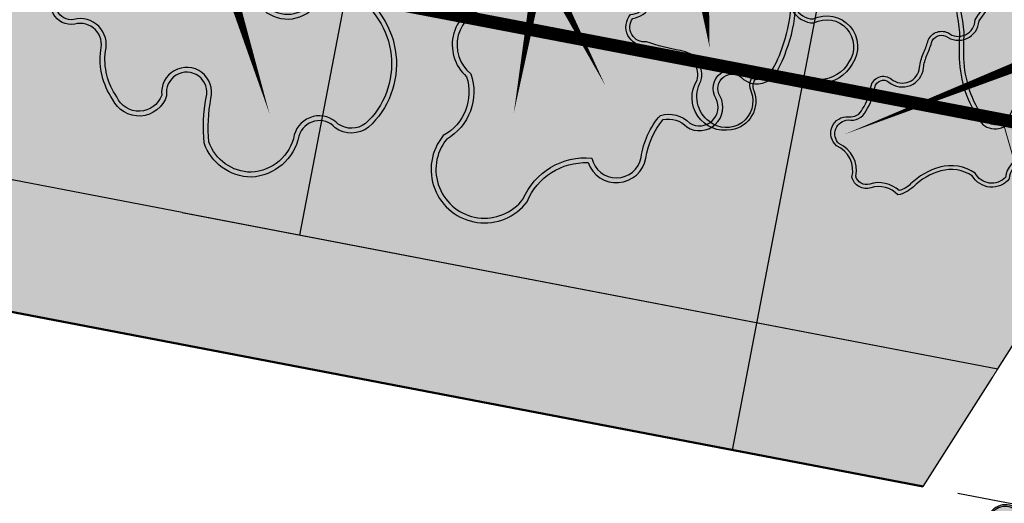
# Model space of a CAD drawing. Header units: metres. Extents: x 32353251 to 32353583, y 5707748 to 5708004.
# Tile 145 of 164: x 32353475 to 32353500, y 5707858 to 5707870. Entities that reach past the tile are written whole.
import ezdxf

# ---------------------------------------------------------------- set-up
doc = ezdxf.new("R2010")
doc.units = ezdxf.units.M
doc.header["$LTSCALE"] = 0.75
doc.layers.get('0').update_dxf_attribs({"linetype": 'CONTINUOUS'})
doc.layers.add('10414942$0$_Hilfslayer', color=6, linetype='CONTINUOUS', plot=False)
for name, color, linetype, lineweight, true_color in [('10414942$0$ST-LIN RINNE', 5, 'CONTINUOUS', 25, 0x0000ff), ('10414943$0$ST-Gehweg-Sol', 7, 'CONTINUOUS', 0, 0xffd7a8), ('10414943$0$ST-Grünfläche-Sol', 7, 'CONTINUOUS', 0, 0xc3e788), ('10414943$0$ST-Mischfläche-Sol', 7, 'CONTINUOUS', 0, 0x636466)]:
    doc.layers.add(name, color=color, linetype=linetype, lineweight=lineweight, true_color=true_color)
doc.layers.add('10414942$0$ST-LIN-Fahrbahn', color=2, linetype='CONTINUOUS')
doc.layers.add('10414942$0$ST-LIN-Gehweg', color=2, linetype='CONTINUOUS')
doc.layers.add('10414942$0$ST-LIN_Rinne', color=141, linetype='CONTINUOUS', lineweight=0)
for name, color, linetype, transparency in [('10414944$0$PF-Krone', 33, 'CONTINUOUS', 0.7), ('10414944$0$PF-Krone_SOL', 70, 'CONTINUOUS', 0.7), ('10414944$0$ST-Baum', 7, 'CONTINUOUS', 0.7)]:
    doc.layers.add(name, color=color, linetype=linetype, transparency=transparency)
doc.layers.add('10414944$0$PF-Stamm', color=7, linetype='CONTINUOUS', true_color=0x5f5144, transparency=0.7)

# ---------------------------------------------------------------- blocks, each defined once
blk = doc.blocks.new('10414943')
at = {"layer": '10414943$0$ST-Grünfläche-Sol'}
h = blk.add_hatch(color=256, dxfattribs=at)
h.dxf.hatch_style = 1
edge = h.paths.add_edge_path()
edge.add_line((32353468.359, 5707873.443), (32353499.771, 5707867.423))
edge.add_line((32353499.771, 5707867.423), (32353500.921, 5707863.401))
edge.add_line((32353500.921, 5707863.401), (32353499.612, 5707861.344))
edge.add_line((32353499.612, 5707861.344), (32353471.198, 5707866.79))
edge.add_arc((32353471.762, 5707869.736), 3, 185.9559, 259.1498, ccw=False)
edge.add_line((32353468.779, 5707869.425), (32353468.359, 5707873.443))
at = {"layer": '10414943$0$ST-Mischfläche-Sol'}
h = blk.add_hatch(dxfattribs=at)
h.set_pattern_fill('AR-HBONE', color=256, scale=0.0042, angle=170)
h.set_pattern_definition([(215, (0, 0), (-0.1047920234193, -0.5943050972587), [1.28016, -0.42672]), (305, (-0.34955, -0.24476), (-0.1047920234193, -0.5943050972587), [1.28016, -0.42672])])
edge = h.paths.add_edge_path()
edge.add_line((32353333.407, 5707899.31), (32353335.24, 5707908.862))
edge.add_line((32353335.24, 5707908.862), (32353407.152, 5707895.034))
edge.add_line((32353407.152, 5707895.034), (32353413.706, 5707897.337))
edge.add_line((32353413.706, 5707897.337), (32353481.818, 5707884.239))
edge.add_line((32353481.818, 5707884.239), (32353497.176, 5707881.286))
edge.add_line((32353497.176, 5707881.286), (32353499.704, 5707880.189))
edge.add_line((32353499.704, 5707880.189), (32353502.939, 5707877.836))
edge.add_line((32353502.939, 5707877.836), (32353505.467, 5707876.739))
edge.add_line((32353505.467, 5707876.739), (32353517.005, 5707874.52))
edge.add_line((32353517.005, 5707874.52), (32353517.645, 5707870.615))
edge.add_line((32353517.645, 5707870.615), (32353516.663, 5707870.803))
edge.add_line((32353516.663, 5707870.803), (32353515.44, 5707864.419))
edge.add_line((32353515.44, 5707864.419), (32353479.337, 5707871.339))
edge.add_line((32353479.337, 5707871.339), (32353468.359, 5707873.443))
edge.add_line((32353468.359, 5707873.443), (32353468.779, 5707869.425))
edge.add_arc((32353471.762, 5707869.736), 3, 185.9559, 259.1498)
edge.add_line((32353471.198, 5707866.79), (32353499.612, 5707861.344))
edge.add_line((32353499.612, 5707861.344), (32353497.736, 5707858.394))
edge.add_line((32353497.736, 5707858.394), (32353462.939, 5707865.064))
edge.add_arc((32353461.81, 5707859.171), 6, 79.1498, 96.1372)
edge.add_line((32353461.168, 5707865.137), (32353452.41, 5707864.195))
edge.add_arc((32353451.769, 5707870.161), 6, 259.1149, 276.1372, ccw=False)
edge.add_line((32353450.636, 5707864.269), (32353424.341, 5707869.325))
edge.add_arc((32353425.474, 5707875.217), 6, 242.0483, 259.1149, ccw=False)
edge.add_line((32353422.662, 5707869.917), (32353415, 5707873.982))
edge.add_arc((32353412.188, 5707868.682), 6, 62.0483, 79.1497)
edge.add_line((32353413.318, 5707874.575), (32353366.067, 5707883.631))
edge.add_line((32353366.067, 5707883.631), (32353365.06, 5707886.87))
edge.add_line((32353365.06, 5707886.87), (32353331.246, 5707893.373))
edge.add_line((32353331.246, 5707893.373), (32353331.861, 5707896.566))
edge.add_line((32353331.861, 5707896.566), (32353338.356, 5707895.321))
edge.add_line((32353338.356, 5707895.321), (32353340.491, 5707897.948))
edge.add_line((32353340.491, 5707897.948), (32353344.413, 5707897.2))
edge.add_line((32353344.413, 5707897.2), (32353345.428, 5707893.961))
edge.add_line((32353345.428, 5707893.961), (32353351.009, 5707892.888))
edge.add_line((32353351.009, 5707892.888), (32353351.574, 5707895.828))
edge.add_line((32353351.574, 5707895.828), (32353371.217, 5707892.063))
edge.add_line((32353371.217, 5707892.063), (32353370.648, 5707889.105))
edge.add_line((32353370.648, 5707889.105), (32353371.654, 5707885.87))
edge.add_line((32353371.654, 5707885.87), (32353406.652, 5707879.162))
edge.add_arc((32353407.216, 5707882.11), 3.001, 259.1591, 333.481)
edge.add_line((32353409.902, 5707880.769), (32353411.749, 5707884.294))
edge.add_line((32353411.749, 5707884.294), (32353333.407, 5707899.31))
at = {"layer": '10414943$0$ST-Gehweg-Sol', "flags": 128}
blk.add_lwpolyline([(32353413.706, 5707897.337), (32353481.818, 5707884.239), (32353497.176, 5707881.286), (32353499.704, 5707880.189), (32353502.939, 5707877.836), (32353505.467, 5707876.739), (32353517.005, 5707874.52), (32353517.645, 5707870.615), (32353516.663, 5707870.803), (32353515.44, 5707864.419), (32353479.337, 5707871.339), (32353468.359, 5707873.443), (32353468.779, 5707869.425, 0.330689), (32353471.198, 5707866.79), (32353499.612, 5707861.344), (32353497.736, 5707858.394), (32353462.939, 5707865.064, 0.074257), (32353461.168, 5707865.137), (32353452.41, 5707864.195, -0.074411), (32353450.636, 5707864.269), (32353424.341, 5707869.325, -0.074605)], format="xyb", dxfattribs=at)
at = {"layer": '10414943$0$ST-Grünfläche-Sol', "flags": 128}
blk.add_lwpolyline([(32353468.359, 5707873.443), (32353499.771, 5707867.423), (32353500.921, 5707863.401), (32353499.612, 5707861.344), (32353471.198, 5707866.79, -0.330689), (32353468.779, 5707869.425)], format="xyb", close=True, dxfattribs=at)
blk = doc.blocks.new('10414942')
at = {"layer": '10414942$0$_Hilfslayer'}
blk.add_line((32353484.489, 5707876.97), (32353482.136, 5707864.693), dxfattribs=at)
at = {"layer": '10414942$0$_Hilfslayer', "flags": 128}
for points in [[(32353497.176, 5707881.286), (32353492.963, 5707859.309)], [(32353497.736, 5707858.394), (32353499.474, 5707861.127)]]:
    blk.add_lwpolyline(points, dxfattribs=at)
blk.add_lwpolyline([(32353498.608, 5707858.227), (32353511.014, 5707855.849, -0.63163), (32353511.241, 5707854.975), (32353509.395, 5707853.424)], format="xyb", dxfattribs=at)
at = {"layer": '10414942$0$ST-LIN RINNE', "flags": 128}
blk.add_lwpolyline([(32353333.463, 5707899.605), (32353415.555, 5707883.87, -0.073462), (32353419.598, 5707882.458), (32353425.799, 5707879.209, 0.073462), (32353429.676, 5707877.854), (32353449.317, 5707874.09, -0.000211), (32353449.317, 5707874.089, 0.073477), (32353453.421, 5707873.914), (32353460.383, 5707874.64, -0.07346), (32353464.662, 5707874.457), (32353515.496, 5707864.714)], format="xyb", dxfattribs=at)
at = {"layer": '10414942$0$ST-LIN-Fahrbahn', "flags": 128}
for points in [[(32353327.34, 5707894.124), (32353327.541, 5707895.265, -0.418693), (32353333.407, 5707899.31), (32353415.499, 5707883.575), (32353415.499, 5707883.575, -0.073462), (32353419.459, 5707882.192), (32353419.459, 5707882.192), (32353425.659, 5707878.943), (32353425.659, 5707878.943, 0.073462), (32353429.62, 5707877.56), (32353429.62, 5707877.56), (32353449.262, 5707873.795), (32353449.262, 5707873.795), (32353449.261, 5707873.795), (32353449.261, 5707873.795, 0.073477), (32353453.452, 5707873.616), (32353453.452, 5707873.616), (32353460.414, 5707874.342), (32353460.414, 5707874.342, -0.07346), (32353464.606, 5707874.163), (32353464.606, 5707874.163), (32353516.422, 5707864.231), (32353516.422, 5707864.231), (32353516.422, 5707864.231)], [(32353479.194, 5707865.257), (32353471.198, 5707866.79, -0.330689), (32353468.779, 5707869.425), (32353468.359, 5707873.443)]]:
    blk.add_lwpolyline(points, format="xyb", dxfattribs=at)
for points in [[(32353479.194, 5707865.257), (32353499.612, 5707861.344)], [(32353499.612, 5707861.344), (32353500.921, 5707863.401)]]:
    blk.add_lwpolyline(points, dxfattribs=at)
at = {"layer": '10414942$0$ST-LIN-Gehweg', "lineweight": 50, "flags": 128}
blk.add_lwpolyline([(32353366.067, 5707883.631), (32353413.318, 5707874.575, -0.074758), (32353415, 5707873.982), (32353422.662, 5707869.917, 0.074605), (32353424.341, 5707869.325), (32353450.636, 5707864.269, 0.074411), (32353452.41, 5707864.195), (32353461.168, 5707865.137, -0.074257), (32353462.939, 5707865.064), (32353497.736, 5707858.394)], format="xyb", dxfattribs=at)
at = {"layer": '10414942$0$ST-LIN_Rinne', "const_width": 0.3}
blk.add_lwpolyline([(32353333.435, 5707899.457), (32353415.527, 5707883.723, -0.073462), (32353419.529, 5707882.325), (32353425.729, 5707879.076, 0.073462), (32353429.648, 5707877.707), (32353449.289, 5707873.942, -0.000211), (32353449.289, 5707873.942, 0.073477), (32353453.437, 5707873.765), (32353460.399, 5707874.491, -0.07346), (32353464.634, 5707874.31), (32353515.468, 5707864.567)], format="xyb", dxfattribs=at)
blk = doc.blocks.new('10414944$0$PF-BAUM_12')
at = {"layer": '10414944$0$PF-Krone_SOL', "transparency": 33554457}
h = blk.add_hatch(color=256, dxfattribs=at)
h.dxf.hatch_style = 1
h.set_gradient(color1=(88, 186, 72), color2=(175, 217, 170), tint=1, name='INVSPHERICAL')
edge = h.paths.add_edge_path()
edge.add_arc((-1.2758, 1.3994), 0.541, 250.247, 303.4279)
edge.add_arc((-0.5984, 0.4188), 0.6511, 94.3691, 125.6409, ccw=False)
edge.add_arc((-0.5871, 0.2707), 0.7996, 79.906, 94.3691, ccw=False)
edge.add_arc((-0.4074, 1.2805), 0.2261, 259.906, 345.0368)
edge.add_arc((3.3556, 0.2748), 3.669, 162.1844, 165.0368, ccw=False)
edge.add_arc((-0.2456, 1.4321), 0.1137, 342.1844, 421.4181)
edge.add_arc((-0.3772, 1.1907), 0.3886, 61.4181, 105.4179)
edge.add_arc((-0.4936, 1.6129), 0.0494, 76.8677, 285.4179, ccw=False)
edge.add_arc((-0.4342, 1.767), 0.1165, 245.5523, 317.8819)
edge.add_arc((-0.4413, 1.8543), 0.1901, 299.5067, 335.7073)
edge.add_arc((-0.3904, 1.8889), 0.1664, 317.3096, 366.5168)
edge.add_arc((-0.3153, 1.9138), 0.0904, 356.15, 452.3298)
edge.add_arc((-0.2837, 2.1143), 0.1157, 186.3955, 252.2185, ccw=False)
edge.add_arc((-0.1459, 2.1399), 0.2556, 124.2968, 188.6524, ccw=False)
edge.add_arc((-0.3624, 2.4158), 0.0972, 318.2129, 468.9396)
edge.add_arc((-0.4455, 2.5549), 0.0698, 219.6885, 317.568, ccw=False)
edge.add_arc((-0.5987, 2.0825), 0.4392, 76.9102, 116.5449)
edge.add_arc((-1.4951, 4.5572), 2.1964, 281.7611, 288.5889, ccw=False)
edge.add_arc((-1.0114, 0.8578), 1.5496, 91.3323, 98.0021)
edge.add_arc((-1.1102, 1.691), 0.7109, 99.4638, 131.7622)
edge.add_arc((-1.4773, 2.1554), 0.1252, 148.2467, 256.0758)
edge.add_arc((-1.5238, 1.968), 0.068, -114.9556, 76.0758, ccw=False)
edge.add_arc((-1.6369, 1.7248), 0.2002, 65.0444, 122.1083)
edge.add_arc((-1.7899, 1.9686), 0.0876, 221.6314, 302.1083, ccw=False)
edge.add_arc((-1.9603, 1.8172), 0.1403, 41.6314, 166.8648)
edge.add_arc((-2.3449, 1.9519), 0.2684, 321.9495, 337.4752, ccw=False)
edge.add_line((-2.1335, 1.7864), (-2.2407, 1.6721))
edge.add_arc((-2.0502, 1.5575), 0.2224, 148.9568, 261.833)
edge.add_arc((-2.0149, 1.0239), 0.3205, 78.7718, 102.0334, ccw=False)
edge.add_arc((0.8412, 15.4111), 14.3475, 258.77175, 259.65948)
edge.add_arc((-1.7568, 1.1728), 0.1259, 30.356, 79.6595, ccw=False)
edge.add_arc((-1.8871, 1.0965), 0.2769, -0.4934, 30.356, ccw=False)
edge.add_arc((-1.3602, 1.092), 0.25, 179.5066, 221.3188)
edge.add_line((-1.548, 0.9269), (-1.4587, 0.8902))
edge = h.paths.add_edge_path()
edge.add_arc((-2.0595, -1.0849), 0.2169, 117.743, 251.4279, ccw=False)
edge.add_arc((-2.2535, -0.7961), 0.1343, 313.8671, 413.8729)
edge.add_arc((-1.1381, 0.5382), 1.6051, 221.524, 229.789, ccw=False)
edge.add_arc((-2.2843, -0.4137), 0.1251, 108.798, 243.7029, ccw=False)
edge.add_arc((-2.2657, -0.171), 0.1376, 244.6115, 299.8242)
edge.add_arc((-2.4922, 0.2242), 0.593, 299.8242, 314.8752)
edge.add_arc((-2.3634, 0.0948), 0.4104, 314.8752, 336.5607)
edge.add_arc((-2.0604, -0.1191), 0.0893, 34.547, 142.2333)
edge.add_arc((-2.2509, -0.0174), 0.1288, 205.94, 338.605, ccw=False)
edge.add_arc((-1.1082, 0.8264), 1.5473, 211.5442, 215.5748, ccw=False)
edge.add_arc((-2.1647, 0.1359), 0.2879, 123.2934, 204.4063, ccw=False)
edge.add_arc((-2.4675, 0.6266), 0.289, 300.0552, 335.4001)
edge.add_arc((-2.1302, 0.4722), 0.0819, 58.4002, 155.4001, ccw=False)
edge.add_arc((-2.0455, 0.6099), 0.0798, 238.4002, 306.4204)
edge.add_arc((-2.2163, 0.8415), 0.3675, 306.4204, 341.4929)
edge.add_arc((-1.7884, 0.6982), 0.0838, 72.4288, 161.4929, ccw=False)
edge.add_arc((-1.597, 1.3024), 0.5499, 252.4288, 281.6379)
edge.add_arc((-1.3833, 0.6006), 0.1928, 8.2479, 122.231, ccw=False)
edge.add_arc((1.4313, 0.4424), 2.6303, 175.9465, 181.0704)
edge.add_arc((-2.004, 0.487), 0.8109, 332.6061, 353.3579, ccw=False)
edge.add_arc((-1.1696, 0.0546), 0.1289, 152.6061, 239.8128)
edge.add_arc((-1.5709, -0.6354), 0.6693, 44.4632, 59.8128, ccw=False)
edge.add_arc((-1.2417, -0.3122), 0.208, -40.1663, 44.4632, ccw=False)
edge.add_arc((-1.7965, -0.0425), 0.8201, 308.5293, 330.4961, ccw=False)
edge.add_arc((-1.2134, -0.8063), 0.142, 120.5815, 237.174)
edge.add_arc((-1.3033, -1.1297), 0.2045, -64.491, 86.396, ccw=False)
edge.add_arc((-1.343, -1.1115), 0.2397, 240.4754, 302.2336, ccw=False)
edge.add_arc((-1.2125, -0.7918), 0.5839, 226.3665, 244.7952, ccw=False)
edge.add_arc((-0.7205, -0.1508), 1.3901, 222.9429, 229.9249, ccw=False)
edge.add_arc((-1.7937, -1.1495), 0.076, 42.9191, 173.4992)
edge.add_arc((-2.058, -1.1133), 0.1908, 248.2896, 351.6714, ccw=False)
edge = h.paths.add_edge_path()
edge.add_arc((1.2059, -0.0381), 0.6649, 150.7734, 194.5558)
edge.add_arc((0.911, -0.0942), 0.3659, 197.6599, 276.7526)
edge.add_arc((0.9525, -0.0442), 0.4134, 270.2152, 305.5241)
edge.add_arc((1.2637, -0.512), 0.1494, -27.7225, 118.3909, ccw=False)
edge.add_arc((1.6106, -0.6627), 0.2295, 159.2735, 288.7974)
edge.add_arc((1.6267, -1.1446), 0.2709, -1.083, 77.6692, ccw=False)
edge.add_arc((2.1687, -1.0477), 0.2897, 200.6132, 382.9337)
edge.add_arc((2.7072, -0.7257), 0.3429, 147.8227, 217.591, ccw=False)
edge.add_arc((2.4468, -0.3829), 0.1629, 259.448, 409.1515)
edge.add_arc((2.7989, 0.0617), 0.4045, 199.7173, 232.6211, ccw=False)
edge.add_arc((2.5485, -0.1163), 0.1368, 103.2593, 162.2981, ccw=False)
edge.add_arc((2.4584, 0.1299), 0.1274, 297.4752, 447.5021)
edge.add_arc((2.4597, 0.3353), 0.0783, 98.8157, 273.1184, ccw=False)
edge.add_arc((2.4, 0.5247), 0.1217, 293.027, 374.9291)
edge.add_arc((2.0245, 0.3266), 0.5439, 24.9483, 42.1183)
edge.add_arc((1.7775, 0.1571), 0.8417, 39.3994, 55.75)
edge.add_arc((2.2887, 0.9354), 0.0906, 104.7131, 245.5829, ccw=False)
edge.add_arc((2.2455, 1.1001), 0.0797, 284.7131, 435.2869)
edge.add_arc((2.1786, 0.8455), 0.3429, 75.2869, 90.1544)
edge.add_arc((2.192, 1.2908), 0.1034, 200.5438, 262.034, ccw=False)
edge.add_arc((1.8708, 1.2323), 0.2255, 5.6552, 92.2855)
edge.add_arc((1.8923, 1.533), 0.0813, 129.4673, 248.0142, ccw=False)
edge.add_arc((1.6377, 1.5925), 0.2029, 0.9413, 108.0271)
edge.add_arc((1.5516, 2.0411), 0.2568, 198.8038, 275.2311, ccw=False)
edge.add_arc((1.081, 1.9053), 0.2335, 13.1092, 167.2288)
edge.add_arc((0.6671, 1.9992), 0.1909, 279.3003, 347.2288, ccw=False)
edge.add_arc((0.7224, 1.6615), 0.1513, 99.3003, 228.8092)
edge.add_arc((0.4652, 1.3676), 0.2392, 21.1744, 48.8092, ccw=False)
edge.add_arc((0.3242, 1.313), 0.3904, -10.7857, 21.1744, ccw=False)
edge.add_arc((-0.3793, 1.447), 1.1066, 325.7449, 349.2143, ccw=False)
edge.add_arc((0.3558, 0.9464), 0.2172, 278.2663, 325.7449, ccw=False)
edge.add_arc((0.408, 0.5869), 0.146, 98.2663, 271.6731)
edge.add_arc((0.4514, -0.8972), 1.3387, 79.7675, 91.6731, ccw=False)
edge.add_arc((0.6892, 0.3779), 0.0423, -16.4325, 90.0101, ccw=False)
edge.add_line((0.7298, 0.3659), (0.6257, 0.2866))
edge = h.paths.add_edge_path()
edge.add_arc((-1.5552, -2.2569), 0.1724, 12.6189, 77.7455)
edge.add_arc((-1.4977, -1.992), 0.0986, 164.1816, 257.7455, ccw=False)
edge.add_arc((-1.7215, -1.8391), 0.1803, 315.6358, 396.2247)
edge.add_arc((-1.4722, -1.6964), 0.1099, 56.0167, 199.1656, ccw=False)
edge.add_arc((-1.3562, -1.5375), 0.087, 231.1844, 306.609)
edge.add_arc((-1.4968, -1.2476), 0.4081, 298.1575, 320.4218)
edge.add_arc((-1.118, -1.5607), 0.0835, 20.6534, 140.4218, ccw=False)
edge.add_arc((-0.9321, -1.4907), 0.1152, 200.6534, 324.1572)
edge.add_arc((-0.5981, -1.7319), 0.2968, 125.8433, 144.1572, ccw=False)
edge.add_arc((-1.1307, -0.9947), 0.6126, 305.8433, 313.7683)
edge.add_arc((-0.6402, -1.5068), 0.0965, 35.283, 133.7683, ccw=False)
edge.add_arc((-0.4573, -1.4114), 0.1114, 200.8653, 329.8017)
edge.add_arc((5.9643, -14.9126), 14.8587, 114.56415, 115.19461, ccw=False)
edge.add_arc((-0.1458, -1.5341), 0.1511, 81.9994, 116.2838, ccw=False)
edge.add_arc((-0.1295, -1.2153), 0.1692, 271.6238, 322.4573)
edge.add_arc((0.4219, -2.3582), 1.1204, 101.7391, 111.8636, ccw=False)
edge.add_arc((0.2817, -1.7045), 0.4518, 61.0493, 101.1946, ccw=False)
edge.add_arc((0.4293, -1.462), 0.1686, -13.3297, 65.0541, ccw=False)
edge.add_arc((0.701, -1.5438), 0.116, 158.2537, 207.0243)
edge.add_arc((0.7267, -1.4357), 0.2061, 231.2626, 284.3776)
edge.add_arc((0.7594, -1.468), 0.1684, 276.3107, 373.1888)
edge.add_arc((1.0623, -1.3226), 0.1754, 121.9096, 217.5827, ccw=False)
edge.add_arc((1.2009, -1.5786), 0.4663, 12.4963, 119.7416, ccw=False)
edge.add_arc((1.5062, -1.4974), 0.1512, -66.2252, 7.4787, ccw=False)
edge.add_arc((1.5907, -1.7479), 0.1146, 101.8196, 224.4343)
edge.add_arc((1.3238, -2.0366), 0.2788, -26.9882, 48.417, ccw=False)
edge.add_arc((1.3365, -2.0229), 0.2743, 258.9909, 329.2486, ccw=False)
edge.add_arc((1.6618, -1.4757), 0.8996, 229.3858, 245.1764, ccw=False)
edge.add_arc((0.9994, -2.237), 0.1097, 45.6037, 249.2448)
edge.add_arc((0.8451, -2.4465), 0.1573, -95.435, 42.7788, ccw=False)
edge.add_arc((0.8007, -2.2203), 0.3839, 232.8, 274.4074, ccw=False)
edge.add_arc((0.4866, -2.6064), 0.1147, 44.402, 165.1103)
edge.add_arc((0.2716, -2.5387), 0.1109, 123.3852, 339.8557, ccw=False)
edge.add_arc((0.9022, -2.3675), 0.6961, 164.2604, 186.4803, ccw=False)
edge.add_arc((0.1064, -2.2008), 0.1278, 9.9652, 176.7192)
edge.add_arc((-48.3159, -1.4499), 48.3004, 358.76613, 359.11787, ccw=False)
edge.add_arc((-0.3152, -2.3669), 0.3137, 290.4729, 336.8998, ccw=False)
edge.add_arc((-0.2908, -2.4562), 0.2217, 213.8839, 292.6434, ccw=False)
edge.add_arc((-0.5922, -2.5593), 0.1191, 350.144, 508.4434)
edge.add_arc((-0.7458, -2.3559), 0.1504, 180.1486, 290.2791, ccw=False)
edge.add_arc((-1.1241, -2.4703), 0.2548, 26.5922, 75.6656)
edge.add_arc((-1.166, -2.6346), 0.4243, 75.6656, 104.3344)
edge.add_arc((-1.3217, -2.0253), 0.2045, 251.4046, 284.3344, ccw=False)
at = {"layer": '10414944$0$PF-Krone'}
for points in [[(-1.4587, 0.8902, 0.236302), (-0.9778, 0.9479, -0.137302), (-0.648, 1.068, -0.063191), (-0.447, 1.0579, 0.389536), (-0.189, 1.2221, -0.012446), (-0.1374, 1.3973, 0.360188), (-0.1913, 1.5319, 0.194379), (-0.4805, 1.5653, -1.286295), (-0.4824, 1.6609, 0.326511), (-0.3477, 1.6889, 0.159282), (-0.2681, 1.7761, 0.218069), (-0.2251, 1.9078, 0.446169), (-0.319, 2.0042, -0.295374), (-0.3986, 2.1015, -0.288426), (-0.29, 2.3511, 0.772377), (-0.394, 2.5078, -0.455092), (-0.4992, 2.5103, 0.174684), (-0.7949, 2.4754, -0.029801), (-1.0474, 2.4069, 0.029111), (-1.2271, 2.3923, 0.141869), (-1.5837, 2.2213, 0.508586), (-1.5074, 2.034, -1.101217), (-1.5525, 1.9063, 0.254264), (-1.7433, 1.8944, -0.366329), (-1.8554, 1.9104, 0.608209), (-2.0969, 1.8491, -0.067848), (-2.1335, 1.7864, 0), (-2.2407, 1.6721, 0.536623), (-2.0818, 1.3373, -0.101848), (-1.9525, 1.3382, 0.003873), (-1.7342, 1.2967, -0.218508), (-1.6482, 1.2364, -0.135425), (-1.6102, 1.0941, 0.184492), (-1.548, 0.9269)], [(-1.4493, 0.9145, 0.235756), (-0.9926, 0.9693, -0.137109), (-0.65, 1.0939, -0.063191), (-0.4424, 1.0835, 0.389536), (-0.2141, 1.2288, -0.012446), (-0.1622, 1.4053, 0.360188), (-0.2037, 1.5091, 0.194379), (-0.4736, 1.5402, -1.313113), (-0.4736, 1.6855, 0.345734), (-0.3643, 1.7094, 0.172714), (-0.2901, 1.7907, 0.230529), (-0.2512, 1.9073, 0.475615), (-0.3219, 1.9779, -0.304436), (-0.4244, 2.098, -0.284585), (-0.3075, 2.3706, 0.726016), (-0.3802, 2.4848, -0.402009), (-0.5128, 2.4867, 0.170881), (-0.7849, 2.4513, -0.030277), (-1.0444, 2.381, 0.029443), (-1.2231, 2.3665, 0.140272), (-1.5634, 2.2045, 0.497246), (-1.5012, 2.0592, -1.101217), (-1.5634, 1.8827, 0.254264), (-1.7295, 1.8724, -0.366329), (-1.8748, 1.8931, 0.61415), (-2.072, 1.8412, -0.070819), (-2.1138, 1.7695, 0), (-2.2198, 1.6564, 0.525075), (-2.0824, 1.3638, -0.0983), (-1.9475, 1.3638, 0.003873), (-1.7295, 1.3222, -0.218508), (-1.6257, 1.2496, -0.135425), (-1.5842, 1.0939, 0.177651), (-1.5323, 0.9486)], [(0.6257, 0.2866, 0.193395), (0.5624, -0.2052, 0.359494), (0.9541, -0.4575, 0.155295), (1.1927, -0.3806, -0.740727), (1.396, -0.5815, 0.634154), (1.6845, -0.88, -0.357816), (1.8975, -1.1497, 1.020458), (2.4355, -0.9348, -0.314188), (2.417, -0.5431, 0.765274), (2.5534, -0.2597, -0.144564), (2.4182, -0.0747, -0.263459), (2.5171, 0.0169, 0.767513), (2.4639, 0.2571, -0.951478), (2.4477, 0.4126, 0.373398), (2.5177, 0.556, 0.075059), (2.428, 0.6914, 0.071464), (2.2513, 0.8529, -0.705879), (2.2657, 1.023, 0.771312), (2.2657, 1.1771, 0.064963), (2.1777, 1.1884, -0.27493), (2.0952, 1.2545, 0.397091), (1.8618, 1.4576, -0.568927), (1.8406, 1.5958, 0.504511), (1.575, 1.7854, -0.346415), (1.3085, 1.9583, 0.796288), (0.8532, 1.957, -0.305389), (0.698, 1.8108, 0.634062), (0.6227, 1.5476, -0.121167), (0.6883, 1.454, -0.140363), (0.7077, 1.2399, -0.102764), (0.5353, 0.8241, -0.21018), (0.387, 0.7314, 0.944057), (0.4123, 0.4409, -0.051995), (0.6892, 0.4202, -0.500995), (0.7298, 0.3659)], [(0.6458, 0.2692, 0.190937), (0.5874, -0.198, 0.360145), (0.9525, -0.4315, 0.157291), (1.1788, -0.3585, -0.740752), (1.4198, -0.5921, 0.643471), (1.6826, -0.853, -0.360113), (1.9236, -1.145, 1.005174), (2.4128, -0.9479, -0.325759), (2.4055, -0.5134, 0.812791), (2.5369, -0.2798, -0.149118), (2.3909, -0.0755, -0.272395), (2.5077, 0.0413, 0.751835), (2.4639, 0.2311, -0.928423), (2.4401, 0.4377, 0.358623), (2.4931, 0.5472, 0.074197), (2.4083, 0.6744, 0.071015), (2.2383, 0.8302, -0.698214), (2.2591, 1.0482, 0.771312), (2.2591, 1.152, 0.066315), (2.1761, 1.1624, -0.286763), (2.0696, 1.2488, 0.408934), (1.8579, 1.4313, -0.545784), (1.8141, 1.6065, 0.489703), (1.5804, 1.7598, -0.350827), (1.2834, 1.9512, 0.798701), (0.8786, 1.9512, -0.305389), (0.7022, 1.7851, 0.634062), (0.6399, 1.5672, -0.121167), (0.7125, 1.4634, -0.140363), (0.7333, 1.235, -0.102764), (0.5568, 0.8095, -0.21018), (0.3908, 0.7057, 0.944057), (0.4115, 0.4669, -0.051616), (0.6918, 0.4462, -0.532673), (0.7514, 0.3497)], [(-2.1286, -1.2905, -0.65991), (-2.1605, -0.8929, 0.466338), (-2.1744, -0.6876, -0.036078), (-2.3398, -0.5259, -0.667578), (-2.3247, -0.2952, 0.245683), (-2.1973, -0.2903, 0.065767), (-2.0738, -0.1961, 0.094904), (-1.9868, -0.0685, 0.507802), (-2.131, -0.0644, -0.653541), (-2.3667, -0.0738, -0.017589), (-2.4268, 0.0169, -0.369479), (-2.3227, 0.3765, 0.155455), (-2.2047, 0.5063, -0.450466), (-2.0873, 0.542, 0.305827), (-1.9981, 0.5457, 0.154239), (-1.8678, 0.7248, -0.409437), (-1.7631, 0.7781, 0.128143), (-1.4861, 0.7637, -0.54286), (-1.1924, 0.6283, 0.022361), (-1.1986, 0.3932, -0.090795), (-1.284, 0.1139, 0.400005), (-1.2344, -0.0569, -0.067076), (-1.0933, -0.1666, -0.387019), (-1.0828, -0.4464, -0.096143), (-1.2857, -0.6841, 0.557693), (-1.2904, -0.9256, -0.773495), (-1.2152, -1.3143, -0.276189), (-1.4612, -1.3201, -0.080584), (-1.6154, -1.2144, -0.030474), (-1.7381, -1.0978, 0.640635), (-1.8692, -1.1409, -0.484398)], [(-2.2272, -1.1718, -0.377035), (-2.1418, -0.911, 0.462758), (-2.1582, -0.6671, -0.036793), (-2.3239, -0.5046, -0.650672), (-2.3251, -0.3233, 0.226885), (-2.1843, -0.3129, 0.065767), (-2.0555, -0.2145, 0.102669), (-1.9578, -0.0664, 0.560734), (-2.154, -0.0518, -0.672352), (-2.3442, -0.0605, -0.017696), (-2.4038, 0.0291, -0.366993), (-2.309, 0.3543, 0.154831), (-2.181, 0.4955, -0.450466), (-2.1009, 0.5198, 0.305827), (-1.9827, 0.5248, 0.154239), (-1.8432, 0.7165, -0.409437), (-1.7709, 0.7533, 0.13033), (-1.476, 0.7393, -0.546373), (-1.2186, 0.6272, 0.02192), (-1.2246, 0.3945, -0.090238), (-1.3071, 0.1259, 0.400005), (-1.2475, -0.0793, -0.067076), (-1.1118, -0.1848, -0.390762), (-1.1042, -0.4314, -0.096389), (-1.3005, -0.6626, 0.568263), (-1.2983, -0.9513, -0.791061), (-1.2278, -1.2915, -0.279339), (-1.4492, -1.297, -0.081396), (-1.5981, -1.195, -0.030819), (-1.7198, -1.0793, 0.674462), (-1.888, -1.14, -0.76422)], [(-1.3869, -2.2192, 0.292073), (-1.5186, -2.0883, -0.432551), (-1.5925, -1.9652, 0.366883), (-1.576, -1.7325, -0.720884), (-1.4107, -1.6053, 0.341522), (-1.3043, -1.6073, 0.097453), (-1.1823, -1.5075, -0.576003), (-1.0399, -1.5313, 0.597917), (-0.8388, -1.5581, -0.08008), (-0.772, -1.4913, 0.034593), (-0.7069, -1.4371, -0.458286), (-0.5614, -1.451, 0.630565), (-0.361, -1.4674, -0.002751), (-0.2127, -1.3986, -0.15072), (-0.1247, -1.3845, 0.225513), (0.0047, -1.3184, -0.044205), (0.194, -1.2613, -0.176981), (0.5004, -1.3091, -0.356005), (0.5933, -1.5008, 0.216074), (0.5977, -1.5965, 0.235998), (0.7779, -1.6354, 0.449828), (0.9233, -1.4296, -0.443521), (0.9696, -1.1737, -0.505384), (1.6561, -1.4777, -0.333159), (1.5672, -1.6358, 0.592663), (1.5088, -1.8281, -0.341427), (1.5722, -2.1632, -0.316536), (1.2841, -2.2922, -0.069009), (1.0762, -2.1586, 1.23095), (0.9605, -2.3396, -0.688656), (0.8302, -2.6031, -0.183568), (0.5686, -2.5261, 0.581478), (0.3758, -2.5769, -1.382341), (0.2106, -2.4461, -0.097258), (0.2322, -2.1787, 0.890608), (-0.0212, -2.1935, -0.001535), (-0.0267, -2.4899, -0.205393), (-0.2055, -2.6607, -0.357852), (-0.4749, -2.5797, 0.826532), (-0.6937, -2.497, -0.521291), (-0.8962, -2.3563, 0.217457), (-1.061, -2.2235, 0.125748), (-1.2711, -2.2235, -0.14468)], [(-1.3656, -2.1984, 0.270797), (-1.5131, -2.0629, -0.432551), (-1.5675, -1.9722, 0.354737), (-1.5553, -1.7285, -0.649808), (-1.424, -1.6226, 0.359616), (-1.292, -1.6303, 0.097453), (-1.1623, -1.5241, -0.576003), (-1.0642, -1.5405, 0.597917), (-0.8177, -1.5733, -0.08008), (-0.7567, -1.5124, 0.034593), (-0.6889, -1.4559, -0.446057), (-0.5843, -1.4638, 0.599943), (-0.343, -1.4877, -0.002629), (-0.2015, -1.4221, -0.15559), (-0.1264, -1.4105, 0.218765), (0.0207, -1.3401, -0.04262), (0.1991, -1.2868, -0.177473), (0.4886, -1.3323, -0.354321), (0.5684, -1.4932, 0.222706), (0.5772, -1.6133, 0.240128), (0.7826, -1.661, 0.456345), (0.9471, -1.4178, -0.452999), (0.9829, -1.1961, -0.504186), (1.6305, -1.4822, -0.325283), (1.5589, -1.611, 0.587825), (1.491, -1.847, -0.341406), (1.5495, -2.1506, -0.312164), (1.2921, -2.2672, -0.067854), (1.0938, -2.1394, 1.19624), (0.9451, -2.3614, -0.679338), (0.8305, -2.577, -0.183947), (0.5857, -2.5065, 0.573485), (0.351, -2.5689, -1.514783), (0.2386, -2.4604, -0.105945), (0.2588, -2.1803, 0.910696), (-0.0472, -2.1926, -0.001511), (-0.0526, -2.4842, -0.20139), (-0.2151, -2.6365, -0.344816), (-0.4477, -2.573, 0.767089), (-0.7104, -2.4752, -0.515063), (-0.8701, -2.3505, 0.223578), (-1.0546, -2.1983, 0.125748), (-1.2775, -2.1983, -0.125245)]]:
    blk.add_lwpolyline(points, format="xyb", close=True, dxfattribs=at)
at = {"layer": '10414944$0$PF-Stamm'}
for points in [[(0.0456, -0.1011, 0.2167, 0.1084, 0), (-0.7801, 0.1666, 0.1084, 0.065, 0), (-0.4991, 0.6653, 0.065, 0.0433, 0), (-0.5991, 1.1076, 0.0433, 0.0433, 0), (-0.4753, 1.4051, 0.065, 1.976742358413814e-14, 0), (-0.3709, 1.869, 0, 0, 0)], [(0.0456, -0.1011, 0.2167, 0.1084, 0), (0.458, 0.2037, 0.1084, 0.1084, 0), (0.6352, 0.4942, 0.1084, 0.065, 0), (1.0621, 0.8906, 0.065, 0, 0), (0.9169, 1.5817, 0, 0, 0)], [(-0.5991, 1.1076, 0.065, 0, 0), (-0.9411, 1.541, 0, 0, 0)], [(1.0734, 0.8981, 0.065, 0, 0), (1.9382, 1.1002, 0, 0, 0)], [(0.8405, 0.6849, 0.0657, 0.065, 0), (0.8408, 0.6755, 0.065, 0, 0), (1.8499, 0.3936, 0, 0, 0)], [(1.2915, 0.5526, 0.0455, 1.248468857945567e-14, 0), (1.6095, 0.6515, 0, 0, 0)], [(-0.7801, 0.1666, 0.1084, 0.065, 0), (-1.5906, -0.088, 0.065, 0, 0), (-1.8608, 0.029, 0, 0, 0)], [(0.4766, 0.1999, 0.1084, 0.065, 0), (1.3496, -0.2158, 0.065, 0, 0), (2.1032, -0.2533, 0, 0, 0)], [(0.0456, -0.1011, 0.2167, 0.1084, 0), (0.4458, -0.7261, 0.1084, 0.1084, 0), (0.3792, -1.2094, 0.1084, 0.065, 0), (0.5139, -1.7227, 0.065, 2.236840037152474e-14, 0), (1.3267, -1.9065, 0, 0, 0)], [(-1.5855, -0.0745, 0.065, 0.065, 0), (-1.8491, -0.4467, 0.065, 0, 0), (-1.9786, -0.7431, 0, 0, 0)], [(1.3551, -0.2293, 0.065, 0, 0), (1.9846, -0.7587, 0, 0, 0), (1.9985, -0.7574, 0, 0, 0)], [(0.3792, -1.2284, 0.1084, 0.065, 0), (-0.2688, -1.8764, 0.065, 0, 0), (-1.4983, -1.6926, 0, 0, 0)], [(0.5086, -1.7124, 0.065, 0, 0), (0.297, -2.5257, 0, 0, 0)], [(-0.2593, -1.8859, 0.065, 0, 0), (-0.1056, -2.3597, 0, 0, 0), (-0.2688, -2.6512, 0, 0, 0)]]:
    blk.add_lwpolyline(points, format="xyseb", dxfattribs=at)
blk = doc.blocks.new('10414944')
at = {"layer": '10414944$0$ST-Baum'}
for p, xscale, yscale, zscale, rotation in [((32353469.05, 5707881.009), 3.787305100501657, 3.787305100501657, 1.57804379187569, 300.0000000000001), ((32353485.947, 5707877.423), 4.616652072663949, 4.616652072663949, 1.923605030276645, 300.0000000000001), ((32353477.454, 5707879.442), 2.971407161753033, 2.971407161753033, 1.238086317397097, 57.40868327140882), ((32353497.453, 5707875.556), 3.76957814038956, 3.76957814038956, 1.57065755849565, 30), ((32353509.075, 5707873.255), 4.188024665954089, 4.188024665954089, 1.74501027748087, 85), ((32353503.054, 5707855.546), 1.573433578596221, 1.573433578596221, 0.6555973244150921, 175), ((32353471.742, 5707850.495), 2.971407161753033, 2.971407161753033, 1.238086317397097, 168), ((32353481.293, 5707848.502), 2.971407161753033, 2.971407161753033, 1.238086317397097, 45)]:
    blk.add_blockref('10414944$0$PF-BAUM_12', p, dxfattribs=dict(at, xscale=xscale, yscale=yscale, zscale=zscale, rotation=rotation))

msp = doc.modelspace()

# ---------------------------------------------------------------- block references
for name in ['10414944', '10414943']:
    msp.add_blockref(name, (0, 0))

# ---------------------------------------------------------------- next in the draw order: block references
msp.add_blockref('10414942', (0, 0))

doc.saveas('drawing.dxf')
